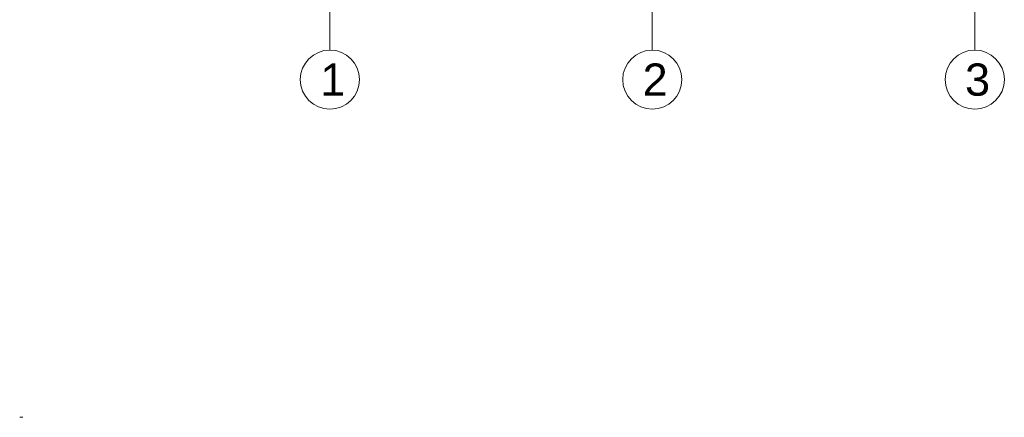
# Model space of a CAD drawing. Header units: millimetres. Extents: x -5254 to 173417, y -28809 to -6400.
# Tile 68 of 256: x 34272 to 37326, y -14634 to -13400. Entities that reach past the tile are written whole.
import ezdxf

# ---------------------------------------------------------------- set-up
doc = ezdxf.new("R2010")
doc.units = ezdxf.units.MM
doc.layers.add('_MW_ppoż', color=7, linetype='Continuous', lineweight=0)
doc.layers.add('m_tabela', color=7, linetype='Continuous', lineweight=15)
doc.styles.get("Standard").update_dxf_attribs({"font": 'arial.ttf'})

# ---------------------------------------------------------------- blocks, each defined once
blk = doc.blocks.new('zw$A8B1')
at = {"layer": '_MW_ppoż', "color": 251}
for points in [[(901.8, 4225.7), (901.8, 183.5)], [(1901.8, 4225.7), (1901.8, 183.5)], [(2901.8, 4225.7), (2901.8, 183.5)]]:
    blk.add_lwpolyline(points, dxfattribs=at)
for centre in [(901.8, 91.8), (1901.8, 91.8), (2901.8, 91.8)]:
    blk.add_circle(centre, 91.8, dxfattribs=at)
at = {"layer": '_MW_ppoż', "color": 251, "char_height": 100, "width": 98.152, "attachment_point": 1}
for s, insert in [('1', (871.7, 141.8)), ('2', (1871.7, 141.8)), ('3', (2871.7, 141.8))]:
    blk.add_mtext(s, dxfattribs=dict(at, insert=insert))

msp = doc.modelspace()

# ---------------------------------------------------------------- linework, layer by layer
at = {"layer": 'm_tabela'}
msp.add_line((34272.47, -14634.23), (34282.47, -14634.23), dxfattribs=at)

# ---------------------------------------------------------------- block references
at = {"layer": '_MW_ppoż', "color": 251}
msp.add_blockref('zw$A8B1', (34332.78, -13677.5), dxfattribs=at)

doc.saveas('drawing.dxf')
